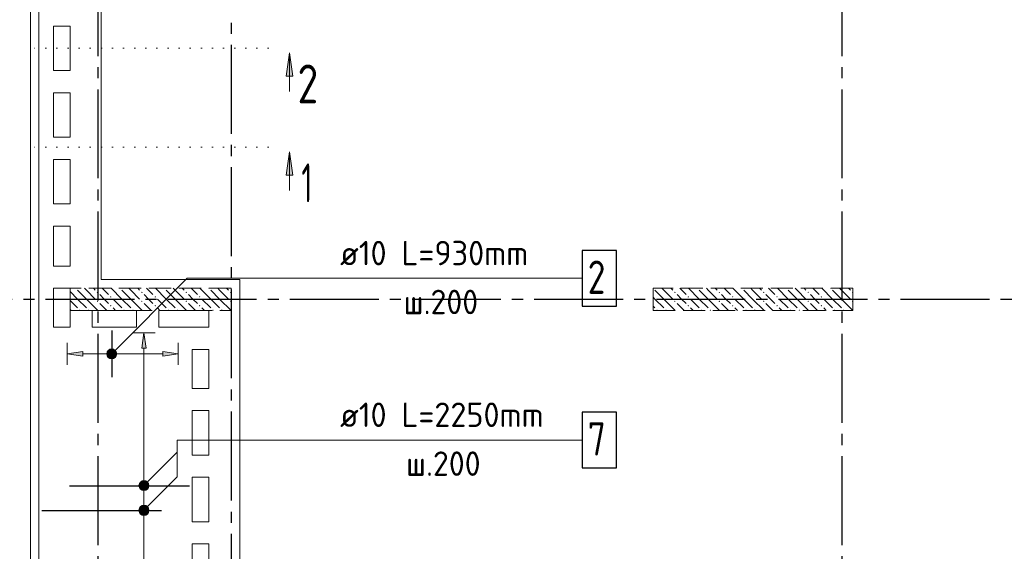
# Model space of a CAD drawing. Header units: millimetres. Extents: x 0 to 43617, y 0 to 59400.
# Tile 17 of 24: x 7221 to 16087, y 36763 to 41547. Entities that reach past the tile are written whole.
import ezdxf

# ---------------------------------------------------------------- set-up
doc = ezdxf.new("R2010")
doc.units = ezdxf.units.MM
for name, pattern in [('______2', [270, 200, -70]), ('______5', [1100, 800, -100, 100, -100]), ('______9', [100, 0, -100])]:
    doc.linetypes.add(name, pattern=pattern)
for name, color, linetype, lineweight in [('Standard', 7, 'Continuous', 25), ('ЖБ Перекрытие верхний уровень', 7, 'Continuous', 35), ('ЖБ Пилон', 7, 'Continuous', 35), ('Оси', 40, '______5', 18), ('Позиционная метка линия выноска', 7, 'Continuous', 13), ('Позиционная метка номер позиции', 7, 'Continuous', 13), ('Сечения символ', 7, 'Continuous', 25)]:
    doc.layers.add(name, color=color, linetype=linetype, lineweight=lineweight)
doc.layers.add('Обрамление П-обр. равн.', color=7, linetype='Continuous', lineweight=25, true_color=0x5f1e0f)
doc.styles.add('ISOCPEUR', font='txt')

msp = doc.modelspace()

# ---------------------------------------------------------------- hatches: boundary and pattern name
at = {"layer": 'ЖБ Пилон', "linetype": 'Continuous', "lineweight": 18, "transparency": 33554687}
for points in [[(7724.310302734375, 39129.99877929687), (7720.953369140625, 39126.64184570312), (7717.596435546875, 39129.99877929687)], [(8124.310302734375, 39129.99877929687), (8120.953369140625, 39126.64184570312), (8117.596435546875, 39129.99877929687)], [(8524.310302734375, 39129.99877929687), (8520.953369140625, 39126.64184570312), (8517.596435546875, 39129.99877929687)], [(8924.310302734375, 39129.99877929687), (8920.953369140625, 39126.64184570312), (8917.596435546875, 39129.99877929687)], [(12924.31030273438, 39129.99877929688), (12923.9990234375, 39129.6875), (12923.9990234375, 39129.99877929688)], [(13324.31030273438, 39129.99877929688), (13320.95336914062, 39126.64184570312), (13317.59643554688, 39129.99877929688)], [(13724.31030273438, 39129.99877929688), (13720.95336914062, 39126.64184570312), (13717.59643554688, 39129.99877929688)], [(14124.31030273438, 39129.99877929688), (14120.95336914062, 39126.64184570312), (14117.59643554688, 39129.99877929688)], [(14524.31030273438, 39129.99877929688), (14520.95336914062, 39126.64184570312), (14517.59643554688, 39129.99877929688)], [(7914.453125, 39093.1396484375), (7920.953369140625, 39099.63989257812), (7927.45361328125, 39093.1396484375), (7920.953369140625, 39086.63330078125)], [(7914.453125, 39013.14086914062), (7920.953369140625, 39019.64111328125), (7927.45361328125, 39013.14086914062), (7920.953369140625, 39006.640625)], [(8034.454345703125, 39053.13110351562), (8040.95458984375, 39059.63745117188), (8047.44873046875, 39053.13110351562), (8040.95458984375, 39046.64306640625)], [(8314.453125, 39093.1396484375), (8320.953369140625, 39099.63989257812), (8327.45361328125, 39093.1396484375), (8320.953369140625, 39086.63330078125)], [(8314.453125, 39013.14086914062), (8320.953369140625, 39019.64111328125), (8327.45361328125, 39013.14086914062), (8320.953369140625, 39006.640625)], [(8434.454345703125, 39053.13110351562), (8440.95458984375, 39059.63745117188), (8447.44873046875, 39053.13110351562), (8440.95458984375, 39046.64306640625)], [(8714.453125, 39093.1396484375), (8720.953369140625, 39099.63989257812), (8727.45361328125, 39093.1396484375), (8720.953369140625, 39086.63330078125)], [(8714.453125, 39013.14086914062), (8720.953369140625, 39019.64111328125), (8727.45361328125, 39013.14086914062), (8720.953369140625, 39006.640625)], [(8834.454345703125, 39053.13110351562), (8840.95458984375, 39059.63745117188), (8847.44873046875, 39053.13110351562), (8840.95458984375, 39046.64306640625)], [(9114.453125, 39093.1396484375), (9120.953369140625, 39099.63989257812), (9123.9990234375, 39096.59423828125), (9123.9990234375, 39089.68181484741), (9120.953369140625, 39086.63330078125)], [(9114.453125, 39013.14086914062), (9120.953369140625, 39019.64111328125), (9123.9990234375, 39016.59545898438), (9123.9990234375, 39009.68627929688), (9120.953369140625, 39006.640625)], [(13114.453125, 39093.1396484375), (13120.95336914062, 39099.63989257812), (13127.45361328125, 39093.1396484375), (13120.95336914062, 39086.63330078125)], [(13114.453125, 39013.14086914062), (13120.95336914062, 39019.64111328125), (13127.45361328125, 39013.14086914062), (13120.95336914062, 39006.640625)], [(13234.45434570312, 39053.13110351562), (13240.95458984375, 39059.63745117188), (13247.44873046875, 39053.13110351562), (13240.95458984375, 39046.64306640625)], [(13514.453125, 39093.1396484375), (13520.95336914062, 39099.63989257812), (13527.45361328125, 39093.1396484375), (13520.95336914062, 39086.63330078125)], [(13514.453125, 39013.14086914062), (13520.95336914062, 39019.64111328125), (13527.45361328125, 39013.14086914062), (13520.95336914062, 39006.640625)], [(13634.45434570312, 39053.13110351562), (13640.95458984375, 39059.63745117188), (13647.44873046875, 39053.13110351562), (13640.95458984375, 39046.64306640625)], [(13914.453125, 39093.1396484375), (13920.95336914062, 39099.63989257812), (13927.45361328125, 39093.1396484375), (13920.95336914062, 39086.63330078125)], [(13914.453125, 39013.14086914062), (13920.95336914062, 39019.64111328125), (13927.45361328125, 39013.14086914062), (13920.95336914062, 39006.640625)], [(14034.45434570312, 39053.13110351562), (14040.95458984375, 39059.63745117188), (14047.44873046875, 39053.13110351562), (14040.95458984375, 39046.64306640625)], [(14314.453125, 39093.1396484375), (14320.95336914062, 39099.63989257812), (14327.45361328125, 39093.1396484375), (14320.95336914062, 39086.63330078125)], [(14314.453125, 39013.14086914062), (14320.95336914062, 39019.64111328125), (14327.45361328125, 39013.14086914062), (14320.95336914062, 39006.640625)], [(14434.45434570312, 39053.13110351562), (14440.95458984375, 39059.63745117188), (14447.44873046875, 39053.13110351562), (14440.95458984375, 39046.64306640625)], [(14714.453125, 39093.1396484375), (14720.95336914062, 39099.63989257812), (14723.9990234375, 39096.59423828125), (14723.9990234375, 39089.68181484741), (14720.95336914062, 39086.63330078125)], [(14714.453125, 39013.14086914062), (14720.95336914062, 39019.64111328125), (14723.9990234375, 39016.59545898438), (14723.9990234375, 39009.68627929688), (14720.95336914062, 39006.640625)], [(7754.45556640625, 38933.14208984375), (7760.94970703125, 38939.63623046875), (7767.449951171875, 38933.14208984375), (7764.306640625, 38929.99877929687), (7757.595925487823, 38929.99877929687)], [(7834.454345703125, 38933.14208984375), (7840.95458984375, 38939.63623046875), (7847.44873046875, 38933.14208984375), (7844.308371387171, 38929.99877929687), (7837.59765625, 38929.99877929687)], [(8034.454345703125, 38973.13842773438), (8040.95458984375, 38979.638671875), (8047.44873046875, 38973.13842773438), (8040.95458984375, 38966.63208007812)], [(8154.45556640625, 38933.14208984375), (8160.94970703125, 38939.63623046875), (8167.449951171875, 38933.14208984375), (8164.306640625, 38929.99877929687), (8157.595925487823, 38929.99877929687)], [(8234.454345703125, 38933.14208984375), (8240.95458984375, 38939.63623046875), (8247.44873046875, 38933.14208984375), (8244.308371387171, 38929.99877929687), (8237.59765625, 38929.99877929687)], [(8434.454345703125, 38973.13842773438), (8440.95458984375, 38979.638671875), (8447.44873046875, 38973.13842773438), (8440.95458984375, 38966.63208007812)], [(8554.45556640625, 38933.14208984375), (8560.94970703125, 38939.63623046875), (8567.449951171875, 38933.14208984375), (8564.306640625, 38929.99877929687), (8557.595925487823, 38929.99877929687)], [(8634.454345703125, 38933.14208984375), (8640.95458984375, 38939.63623046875), (8647.44873046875, 38933.14208984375), (8644.308371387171, 38929.99877929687), (8637.59765625, 38929.99877929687)], [(8834.454345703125, 38973.13842773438), (8840.95458984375, 38979.638671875), (8847.44873046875, 38973.13842773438), (8840.95458984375, 38966.63208007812)], [(8954.45556640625, 38933.14208984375), (8960.94970703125, 38939.63623046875), (8967.449951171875, 38933.14208984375), (8964.306640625, 38929.99877929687), (8957.595925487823, 38929.99877929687)], [(9034.454345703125, 38933.14208984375), (9040.95458984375, 38939.63623046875), (9047.44873046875, 38933.14208984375), (9044.308371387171, 38929.99877929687), (9037.59765625, 38929.99877929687)], [(12954.443359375, 38933.14208984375), (12960.94970703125, 38939.63623046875), (12967.44995117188, 38933.14208984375), (12964.306640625, 38929.99877929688), (12957.58962138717, 38929.99877929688)], [(13034.45434570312, 38933.14208984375), (13040.95458984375, 38939.63623046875), (13047.44873046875, 38933.14208984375), (13044.30837138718, 38929.99877929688), (13037.59765625, 38929.99877929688)], [(13234.45434570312, 38973.13842773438), (13240.95458984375, 38979.638671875), (13247.44873046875, 38973.13842773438), (13240.95458984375, 38966.63208007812)], [(13354.44946289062, 38933.14208984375), (13360.94970703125, 38939.63623046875), (13367.44995117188, 38933.14208984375), (13364.306640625, 38929.99877929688), (13357.5927734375, 38929.99877929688)], [(13434.45434570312, 38933.14208984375), (13440.95458984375, 38939.63623046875), (13447.44873046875, 38933.14208984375), (13444.30837138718, 38929.99877929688), (13437.59765625, 38929.99877929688)], [(13634.45434570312, 38973.13842773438), (13640.95458984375, 38979.638671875), (13647.44873046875, 38973.13842773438), (13640.95458984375, 38966.63208007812)], [(13754.44946289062, 38933.14208984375), (13760.94970703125, 38939.63623046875), (13767.44995117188, 38933.14208984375), (13764.306640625, 38929.99877929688), (13757.5927734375, 38929.99877929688)], [(13834.45434570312, 38933.14208984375), (13840.95458984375, 38939.63623046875), (13847.44873046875, 38933.14208984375), (13844.30837138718, 38929.99877929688), (13837.59765625, 38929.99877929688)], [(14034.45434570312, 38973.13842773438), (14040.95458984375, 38979.638671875), (14047.44873046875, 38973.13842773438), (14040.95458984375, 38966.63208007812)], [(14154.44946289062, 38933.14208984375), (14160.94970703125, 38939.63623046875), (14167.44995117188, 38933.14208984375), (14164.306640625, 38929.99877929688), (14157.5927734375, 38929.99877929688)], [(14234.45434570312, 38933.14208984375), (14240.95458984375, 38939.63623046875), (14247.44873046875, 38933.14208984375), (14244.30837138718, 38929.99877929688), (14237.59765625, 38929.99877929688)], [(14434.45434570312, 38973.13842773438), (14440.95458984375, 38979.638671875), (14447.44873046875, 38973.13842773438), (14440.95458984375, 38966.63208007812)], [(14554.44946289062, 38933.14208984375), (14560.94970703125, 38939.63623046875), (14567.44995117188, 38933.14208984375), (14564.306640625, 38929.99877929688), (14557.5927734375, 38929.99877929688)], [(14634.45434570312, 38933.14208984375), (14640.95458984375, 38939.63623046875), (14647.44873046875, 38933.14208984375), (14644.30837138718, 38929.99877929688), (14637.59765625, 38929.99877929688)]]:
    msp.add_hatch(color=7, dxfattribs=at).paths.add_polyline_path(points, flags=16)
at = {"layer": 'Обрамление П-обр. равн.', "linetype": 'Continuous', "lineweight": 13, "transparency": 33554687}
for points in [[(8360.052490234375, 38590.02075195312), (8340.05126953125, 38730.02319335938), (8320.0439453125, 38590.02075195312)], [(8010.302734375, 38562.5244140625), (8026.495361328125, 38501.318359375), (8026.495361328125, 38578.72314453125)], [(8026.495361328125, 38578.72314453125), (8048.9990234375, 38495.01953125), (8048.9990234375, 38585.02197265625)], [(8026.495361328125, 38578.72314453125), (8026.495361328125, 38501.318359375), (8048.9990234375, 38495.01953125)], [(8048.9990234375, 38585.02197265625), (8048.9990234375, 38495.01953125), (8071.49658203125, 38501.318359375)], [(8048.9990234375, 38585.02197265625), (8071.49658203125, 38501.318359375), (8071.49658203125, 38578.72314453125)], [(8071.49658203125, 38578.72314453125), (8071.49658203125, 38501.318359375), (8087.701416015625, 38517.51708984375)], [(8071.49658203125, 38578.72314453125), (8087.701416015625, 38517.51708984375), (8087.701416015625, 38562.5244140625)], [(8010.302734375, 38517.51708984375), (8010.302734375, 38562.5244140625), (8003.997802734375, 38540.0146484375)], [(8010.302734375, 38562.5244140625), (8010.302734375, 38517.51708984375), (8026.495361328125, 38501.318359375)], [(8087.701416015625, 38562.5244140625), (8087.701416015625, 38517.51708984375), (8093.994140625, 38540.0146484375)], [(8508.99658203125, 38520.02563476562), (8648.9990234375, 38540.0146484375), (8508.99658203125, 38560.01586914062)], [(8295.05615234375, 37130.02319335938), (8385.052490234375, 37130.02319335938), (8378.74755859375, 37152.52075195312)], [(8295.05615234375, 37130.02319335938), (8378.74755859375, 37152.52075195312), (8301.348876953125, 37152.52075195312)], [(8301.348876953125, 37152.52075195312), (8378.74755859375, 37152.52075195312), (8362.554931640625, 37168.71948242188)], [(8301.348876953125, 37152.52075195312), (8362.554931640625, 37168.71948242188), (8317.5537109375, 37168.71948242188)], [(8317.5537109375, 37168.71948242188), (8362.554931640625, 37168.71948242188), (8340.05126953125, 37175.01831054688)], [(8301.348876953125, 37107.51953125), (8385.052490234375, 37130.02319335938), (8295.05615234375, 37130.02319335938)], [(8301.348876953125, 37107.51953125), (8378.74755859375, 37107.51953125), (8385.052490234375, 37130.02319335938)], [(8317.5537109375, 37091.31469726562), (8378.74755859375, 37107.51953125), (8301.348876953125, 37107.51953125)], [(8317.5537109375, 37091.31469726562), (8362.554931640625, 37091.31469726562), (8378.74755859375, 37107.51953125)], [(8362.554931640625, 37091.31469726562), (8317.5537109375, 37091.31469726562), (8340.05126953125, 37085.02197265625)]]:
    msp.add_hatch(color=7, dxfattribs=at).paths.add_polyline_path(points)
msp.add_hatch(color=7, dxfattribs=at).paths.add_polyline_path([(7788.995361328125, 38520.02563476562), (7648.9990234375, 38540.0146484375), (7788.995361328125, 38560.01586914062)], flags=16)
at = {"layer": 'Позиционная метка номер позиции', "linetype": 'Continuous', "lineweight": 13, "transparency": 33554687}
for points in [[(8005.718994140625, 38551.47094726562), (8080.816650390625, 38508.203125), (8017.17529296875, 38571.83837890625)], [(8017.17529296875, 38571.83837890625), (8092.27294921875, 38528.564453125), (8037.542724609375, 38583.29467773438)], [(8017.17529296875, 38571.83837890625), (8080.816650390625, 38508.203125), (8092.27294921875, 38528.564453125)], [(8037.542724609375, 38583.29467773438), (8092.27294921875, 38528.564453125), (8092.27294921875, 38551.47094726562)], [(8037.542724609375, 38583.29467773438), (8092.27294921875, 38551.47094726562), (8060.44921875, 38583.29467773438)], [(8060.44921875, 38583.29467773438), (8092.27294921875, 38551.47094726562), (8080.816650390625, 38571.83837890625)], [(8005.718994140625, 38528.564453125), (8060.44921875, 38496.74072265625), (8005.718994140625, 38551.47094726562)], [(8005.718994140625, 38551.47094726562), (8060.44921875, 38496.74072265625), (8080.816650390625, 38508.203125)], [(8037.542724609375, 38496.74072265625), (8005.718994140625, 38528.564453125), (8017.17529296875, 38508.203125)], [(8005.718994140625, 38528.564453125), (8037.542724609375, 38496.74072265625), (8060.44921875, 38496.74072265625)], [(8296.77734375, 37366.47338867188), (8371.875, 37323.19946289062), (8308.233642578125, 37386.8408203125)], [(8296.77734375, 37343.56689453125), (8351.507568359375, 37311.7431640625), (8296.77734375, 37366.47338867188)], [(8296.77734375, 37366.47338867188), (8351.507568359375, 37311.7431640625), (8371.875, 37323.19946289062)], [(8328.60107421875, 37311.7431640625), (8296.77734375, 37343.56689453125), (8308.233642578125, 37323.19946289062)], [(8296.77734375, 37343.56689453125), (8328.60107421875, 37311.7431640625), (8351.507568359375, 37311.7431640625)], [(8308.233642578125, 37386.8408203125), (8383.331298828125, 37343.56689453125), (8328.60107421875, 37398.29711914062)], [(8308.233642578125, 37386.8408203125), (8371.875, 37323.19946289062), (8383.331298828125, 37343.56689453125)], [(8328.60107421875, 37398.29711914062), (8383.331298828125, 37343.56689453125), (8383.331298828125, 37366.47338867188)], [(8328.60107421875, 37398.29711914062), (8383.331298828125, 37366.47338867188), (8351.507568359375, 37398.29711914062)], [(8351.507568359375, 37398.29711914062), (8383.331298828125, 37366.47338867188), (8371.875, 37386.8408203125)], [(8296.77734375, 37146.47216796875), (8371.875, 37103.1982421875), (8308.233642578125, 37166.83959960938)], [(8308.233642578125, 37166.83959960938), (8383.331298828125, 37123.56567382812), (8328.60107421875, 37178.2958984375)], [(8308.233642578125, 37166.83959960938), (8371.875, 37103.1982421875), (8383.331298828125, 37123.56567382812)], [(8328.60107421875, 37178.2958984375), (8383.331298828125, 37123.56567382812), (8383.331298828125, 37146.47216796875)], [(8328.60107421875, 37178.2958984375), (8383.331298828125, 37146.47216796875), (8351.507568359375, 37178.2958984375)], [(8351.507568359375, 37178.2958984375), (8383.331298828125, 37146.47216796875), (8371.875, 37166.83959960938)], [(8296.77734375, 37123.56567382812), (8351.507568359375, 37091.74194335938), (8296.77734375, 37146.47216796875)], [(8296.77734375, 37146.47216796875), (8351.507568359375, 37091.74194335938), (8371.875, 37103.1982421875)], [(8328.60107421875, 37091.74194335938), (8296.77734375, 37123.56567382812), (8308.233642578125, 37103.1982421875)], [(8296.77734375, 37123.56567382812), (8328.60107421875, 37091.74194335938), (8351.507568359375, 37091.74194335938)]]:
    msp.add_hatch(color=7, dxfattribs=at).paths.add_polyline_path(points)
at = {"layer": 'Сечения символ', "linetype": 'Continuous', "lineweight": 13, "transparency": 33554687}
for points in [[(9620.9716796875, 41039.34326171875), (9650.970458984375, 41249.3408203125), (9680.975341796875, 41039.34326171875)], [(9620.9716796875, 40149.3408203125), (9650.970458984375, 40359.34448242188), (9680.975341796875, 40149.3408203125)]]:
    msp.add_hatch(color=7, dxfattribs=at).paths.add_polyline_path(points, flags=16)

# ---------------------------------------------------------------- linework, layer by layer
at = {"layer": 'Standard', "color": 254, "linetype": 'Continuous', "lineweight": 13, "true_color": 0xc4c4ff, "transparency": 33554687}
msp.add_lwpolyline([(7319.000244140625, 10025.01831054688), (33144.9951171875, 10025.01831054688), (33144.9951171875, 57291.015625), (7319.000244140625, 57291.015625), (7319.000244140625, 10025.01831054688)], dxfattribs=at)
at = {"layer": 'ЖБ Перекрытие верхний уровень', "color": 7, "linetype": 'Continuous', "lineweight": 18, "transparency": 33554687}
for p, q in [((7393.994140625, 57219.9951171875), (7393.994140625, 33070.00122070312)), ((7523.9990234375, 41090.00244140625), (7523.9990234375, 41490.00244140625)), ((7523.9990234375, 41490.00244140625), (7674.005126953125, 41490.00244140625)), ((7674.005126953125, 41490.00244140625), (7674.005126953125, 41090.00244140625)), ((7674.005126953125, 41090.00244140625), (7523.9990234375, 41090.00244140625)), ((7523.9990234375, 40490.00244140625), (7523.9990234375, 40890.00244140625)), ((7523.9990234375, 40890.00244140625), (7674.005126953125, 40890.00244140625)), ((7674.005126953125, 40890.00244140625), (7674.005126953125, 40490.00244140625)), ((7674.005126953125, 40490.00244140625), (7523.9990234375, 40490.00244140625)), ((7523.9990234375, 39890.00244140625), (7523.9990234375, 40290.00244140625)), ((7523.9990234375, 40290.00244140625), (7674.005126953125, 40290.00244140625)), ((7674.005126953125, 40290.00244140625), (7674.005126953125, 39890.00244140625)), ((7674.005126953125, 39890.00244140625), (7523.9990234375, 39890.00244140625)), ((7523.9990234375, 39329.99877929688), (7523.9990234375, 39690.00244140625)), ((7523.9990234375, 39690.00244140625), (7674.005126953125, 39690.00244140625)), ((7674.005126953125, 39690.00244140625), (7674.005126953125, 39329.99877929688)), ((7674.005126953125, 39329.99877929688), (7523.9990234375, 39329.99877929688)), ((7523.9990234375, 38779.99877929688), (7523.9990234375, 39129.99877929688)), ((7523.9990234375, 39129.99877929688), (7674.005126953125, 39129.99877929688)), ((7674.005126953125, 39129.99877929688), (7674.005126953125, 38779.99877929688)), ((7874.005126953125, 38779.99877929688), (7874.005126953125, 38929.99877929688)), ((7874.005126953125, 38929.99877929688), (8274.005126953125, 38929.99877929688)), ((8274.005126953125, 38929.99877929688), (8274.005126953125, 38779.99877929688)), ((8474.005126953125, 38929.99877929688), (8923.9990234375, 38929.99877929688)), ((8474.005126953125, 38779.99877929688), (8474.005126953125, 38929.99877929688)), ((8923.9990234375, 38929.99877929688), (8923.9990234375, 38779.99877929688)), ((7674.005126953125, 38779.99877929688), (7523.9990234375, 38779.99877929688)), ((8274.005126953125, 38779.99877929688), (7874.005126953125, 38779.99877929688)), ((8923.9990234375, 38779.99877929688), (8474.005126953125, 38779.99877929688)), ((8774.005126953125, 38579.99877929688), (8923.9990234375, 38579.99877929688)), ((8774.005126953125, 38229.99877929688), (8774.005126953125, 38579.99877929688)), ((8923.9990234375, 38579.99877929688), (8923.9990234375, 38229.99877929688)), ((8923.9990234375, 38229.99877929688), (8774.005126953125, 38229.99877929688)), ((8774.005126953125, 37629.99877929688), (8774.005126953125, 38029.99877929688)), ((8774.005126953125, 38029.99877929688), (8923.9990234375, 38029.99877929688)), ((8923.9990234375, 38029.99877929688), (8923.9990234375, 37629.99877929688)), ((8923.9990234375, 37629.99877929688), (8774.005126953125, 37629.99877929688)), ((8774.005126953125, 37429.99877929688), (8923.9990234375, 37429.99877929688)), ((8774.005126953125, 37029.99877929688), (8774.005126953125, 37429.99877929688)), ((8923.9990234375, 37429.99877929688), (8923.9990234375, 37029.99877929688)), ((8923.9990234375, 37029.99877929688), (8774.005126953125, 37029.99877929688)), ((8774.005126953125, 36829.99877929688), (8923.9990234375, 36829.99877929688)), ((8774.005126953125, 36429.99877929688), (8774.005126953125, 36829.99877929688)), ((8923.9990234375, 36829.99877929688), (8923.9990234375, 36429.99877929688))]:
    msp.add_line(p, q, dxfattribs=at)
at = {"layer": 'ЖБ Пилон', "color": 253, "linetype": '______2', "lineweight": 13, "true_color": 0xa0a0a0, "transparency": 33554687}
for p, q in [((9123.9990234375, 39129.99877929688), (7674.005126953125, 39129.99877929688)), ((7674.005126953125, 39129.99877929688), (7674.005126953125, 38929.99877929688)), ((9123.9990234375, 38929.99877929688), (9123.9990234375, 39129.99877929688)), ((14723.9990234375, 39129.99877929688), (12923.9990234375, 39129.99877929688)), ((12923.9990234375, 39129.99877929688), (12923.9990234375, 38929.99877929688)), ((14723.9990234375, 38929.99877929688), (14723.9990234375, 39129.99877929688)), ((7674.005126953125, 38929.99877929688), (9123.9990234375, 38929.99877929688)), ((12923.9990234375, 38929.99877929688), (14723.9990234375, 38929.99877929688))]:
    msp.add_line(p, q, dxfattribs=at)
at = {"layer": 'ЖБ Пилон', "color": 9, "linetype": 'Continuous', "lineweight": 18, "true_color": 0xc7c7c7, "transparency": 33554687}
for p, q in [((7740.95458984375, 39113.14086914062), (7820.953369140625, 39033.14208984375)), ((7820.953369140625, 39113.14086914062), (7804.095458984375, 39129.99877929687)), ((7820.953369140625, 39113.14086914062), (7900.9521484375, 39033.14208984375)), ((7884.094238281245, 39129.99877929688), (7900.9521484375, 39113.14086914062)), ((7964.093017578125, 39129.99877929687), (8020.953369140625, 39073.13842773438)), ((8140.95458984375, 39033.14208984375), (8044.088046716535, 39129.99877929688)), ((8140.95458984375, 39113.14086914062), (8220.953369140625, 39033.14208984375)), ((8220.953369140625, 39113.14086914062), (8204.095458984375, 39129.99877929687)), ((8220.953369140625, 39113.14086914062), (8300.9521484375, 39033.14208984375)), ((8284.094238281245, 39129.99877929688), (8300.9521484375, 39113.14086914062)), ((8364.093017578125, 39129.99877929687), (8420.953369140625, 39073.13842773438)), ((8540.95458984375, 39033.14208984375), (8444.088046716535, 39129.99877929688)), ((8540.95458984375, 39113.14086914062), (8620.953369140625, 39033.14208984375)), ((8620.953369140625, 39113.14086914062), (8604.095458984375, 39129.99877929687)), ((8620.953369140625, 39113.14086914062), (8700.9521484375, 39033.14208984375)), ((8684.094238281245, 39129.99877929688), (8700.9521484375, 39113.14086914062)), ((8764.093017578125, 39129.99877929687), (8820.953369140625, 39073.13842773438)), ((8940.95458984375, 39033.14208984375), (8844.088046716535, 39129.99877929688)), ((8940.95458984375, 39113.14086914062), (9020.953369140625, 39033.14208984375)), ((9020.953369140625, 39113.14086914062), (9004.095458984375, 39129.99877929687)), ((9020.953369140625, 39113.14086914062), (9100.9521484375, 39033.14208984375)), ((9084.094238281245, 39129.99877929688), (9100.9521484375, 39113.14086914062)), ((12940.95458984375, 39113.14086914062), (13020.95336914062, 39033.14208984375)), ((13020.95336914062, 39113.14086914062), (13004.09545898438, 39129.99877929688)), ((13020.95336914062, 39113.14086914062), (13100.9521484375, 39033.14208984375)), ((13084.09423828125, 39129.99877929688), (13100.9521484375, 39113.14086914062)), ((13164.09301757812, 39129.99877929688), (13220.95336914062, 39073.13842773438)), ((13340.95458984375, 39033.14208984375), (13244.08804671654, 39129.99877929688)), ((13340.95458984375, 39113.14086914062), (13420.95336914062, 39033.14208984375)), ((13420.95336914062, 39113.14086914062), (13404.09545898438, 39129.99877929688)), ((13420.95336914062, 39113.14086914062), (13500.9521484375, 39033.14208984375)), ((13484.09423828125, 39129.99877929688), (13500.9521484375, 39113.14086914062)), ((13564.09301757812, 39129.99877929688), (13620.95336914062, 39073.13842773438)), ((13740.95458984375, 39033.14208984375), (13644.08804671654, 39129.99877929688)), ((13740.95458984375, 39113.14086914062), (13820.95336914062, 39033.14208984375)), ((13820.95336914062, 39113.14086914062), (13804.09545898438, 39129.99877929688)), ((13820.95336914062, 39113.14086914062), (13900.9521484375, 39033.14208984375)), ((13884.09423828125, 39129.99877929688), (13900.9521484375, 39113.14086914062)), ((13964.09301757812, 39129.99877929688), (14020.95336914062, 39073.13842773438)), ((14140.95458984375, 39033.14208984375), (14044.08804671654, 39129.99877929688)), ((14140.95458984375, 39113.14086914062), (14220.95336914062, 39033.14208984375)), ((14220.95336914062, 39113.14086914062), (14204.09545898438, 39129.99877929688)), ((14220.95336914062, 39113.14086914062), (14300.9521484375, 39033.14208984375)), ((14284.09423828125, 39129.99877929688), (14300.9521484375, 39113.14086914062)), ((14364.09301757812, 39129.99877929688), (14420.95336914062, 39073.13842773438)), ((14540.95458984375, 39033.14208984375), (14444.08804671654, 39129.99877929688)), ((14540.95458984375, 39113.14086914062), (14620.95336914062, 39033.14208984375)), ((14620.95336914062, 39113.14086914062), (14604.09545898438, 39129.99877929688)), ((14620.95336914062, 39113.14086914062), (14700.9521484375, 39033.14208984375)), ((14684.09423828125, 39129.99877929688), (14700.9521484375, 39113.14086914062)), ((7740.95458984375, 39033.14208984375), (7674.005126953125, 39100.0847423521)), ((7674.005126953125, 39020.08567393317), (7740.95458984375, 38953.13110351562)), ((7740.95458984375, 39033.14208984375), (7820.953369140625, 38953.13110351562)), ((7820.953369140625, 39033.14208984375), (7924.0966796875, 38929.99877929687)), ((7980.950927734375, 39033.14208984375), (7940.95458984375, 39073.13842773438)), ((8020.953369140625, 38993.1396484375), (7980.950927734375, 39033.14208984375)), ((8060.94970703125, 39033.14208984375), (8140.95458984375, 38953.13110351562)), ((8140.95458984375, 39033.14208984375), (8220.953369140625, 38953.13110351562)), ((8220.953369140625, 39033.14208984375), (8324.0966796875, 38929.99877929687)), ((8380.950927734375, 39033.14208984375), (8340.95458984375, 39073.13842773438)), ((8420.953369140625, 38993.1396484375), (8380.950927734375, 39033.14208984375)), ((8460.94970703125, 39033.14208984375), (8540.95458984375, 38953.13110351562)), ((8540.95458984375, 39033.14208984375), (8620.953369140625, 38953.13110351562)), ((8620.953369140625, 39033.14208984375), (8724.0966796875, 38929.99877929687)), ((8780.950927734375, 39033.14208984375), (8740.95458984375, 39073.13842773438)), ((8820.953369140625, 38993.1396484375), (8780.950927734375, 39033.14208984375)), ((8860.94970703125, 39033.14208984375), (8940.95458984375, 38953.13110351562)), ((8940.95458984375, 39033.14208984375), (9020.953369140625, 38953.13110351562)), ((9020.953369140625, 39033.14208984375), (9123.9990234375, 38930.09643554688)), ((12940.95458984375, 39033.14208984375), (12923.9990234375, 39050.09593145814)), ((12940.95458984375, 39033.14208984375), (13020.95336914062, 38953.13110351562)), ((13020.95336914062, 39033.14208984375), (13124.0966796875, 38929.99877929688)), ((13180.95092773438, 39033.14208984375), (13140.95458984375, 39073.13842773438)), ((13220.95336914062, 38993.1396484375), (13180.95092773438, 39033.14208984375)), ((13260.94970703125, 39033.14208984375), (13340.95458984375, 38953.13110351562)), ((13340.95458984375, 39033.14208984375), (13420.95336914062, 38953.13110351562)), ((13420.95336914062, 39033.14208984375), (13524.0966796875, 38929.99877929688)), ((13580.95092773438, 39033.14208984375), (13540.95458984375, 39073.13842773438)), ((13620.95336914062, 38993.1396484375), (13580.95092773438, 39033.14208984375)), ((13660.94970703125, 39033.14208984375), (13740.95458984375, 38953.13110351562)), ((13740.95458984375, 39033.14208984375), (13820.95336914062, 38953.13110351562)), ((13820.95336914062, 39033.14208984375), (13924.0966796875, 38929.99877929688)), ((13980.95092773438, 39033.14208984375), (13940.95458984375, 39073.13842773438)), ((14020.95336914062, 38993.1396484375), (13980.95092773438, 39033.14208984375)), ((14060.94970703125, 39033.14208984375), (14140.95458984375, 38953.13110351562)), ((14140.95458984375, 39033.14208984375), (14220.95336914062, 38953.13110351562)), ((14220.95336914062, 39033.14208984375), (14324.0966796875, 38929.99877929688)), ((14380.95092773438, 39033.14208984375), (14340.95458984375, 39073.13842773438)), ((14420.95336914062, 38993.1396484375), (14380.95092773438, 39033.14208984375)), ((14460.94970703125, 39033.14208984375), (14540.95458984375, 38953.13110351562)), ((14540.95458984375, 39033.14208984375), (14620.95336914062, 38953.13110351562)), ((14620.95336914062, 39033.14208984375), (14723.9990234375, 38930.09643554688)), ((7674.005126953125, 38940.07701164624), (7684.08438460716, 38929.99877929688)), ((7940.95458984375, 38993.1396484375), (8004.092247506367, 38929.99877929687)), ((8060.94970703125, 38953.13110351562), (8084.08438460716, 38929.99877929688)), ((8340.95458984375, 38993.1396484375), (8404.092247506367, 38929.99877929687)), ((8460.94970703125, 38953.13110351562), (8484.08438460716, 38929.99877929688)), ((8740.95458984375, 38993.1396484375), (8804.092247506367, 38929.99877929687)), ((8860.94970703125, 38953.13110351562), (8884.08438460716, 38929.99877929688)), ((12923.9990234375, 38970.08796344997), (12940.95458984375, 38953.13110351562)), ((13140.95458984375, 38993.1396484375), (13204.09224750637, 38929.99877929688)), ((13260.94970703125, 38953.13110351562), (13284.08438460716, 38929.99877929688)), ((13540.95458984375, 38993.1396484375), (13604.09224750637, 38929.99877929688)), ((13660.94970703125, 38953.13110351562), (13684.08438460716, 38929.99877929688)), ((13940.95458984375, 38993.1396484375), (14004.09224750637, 38929.99877929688)), ((14060.94970703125, 38953.13110351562), (14084.08438460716, 38929.99877929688)), ((14340.95458984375, 38993.1396484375), (14404.09224750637, 38929.99877929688)), ((14460.94970703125, 38953.13110351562), (14484.08438460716, 38929.99877929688))]:
    msp.add_line(p, q, dxfattribs=at)
at = {"layer": 'Обрамление П-обр. равн.', "color": 7, "linetype": 'Continuous', "lineweight": 13, "transparency": 33554687}
for p, q in [((10085.5224609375, 39220.02563476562), (12127.5146484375, 39220.02563476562)), ((10085.5224609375, 37765.02075195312), (12171.51489257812, 37765.02075195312))]:
    msp.add_line(p, q, dxfattribs=at)
at = {"layer": 'Обрамление П-обр. равн.', "color": 7, "linetype": 'Continuous', "lineweight": 25, "transparency": 33554687}
for p, q in [((8048.9990234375, 38750.01831054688), (8048.9990234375, 38330.02319335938)), ((8748.9990234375, 37350.01831054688), (7669.000244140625, 37350.01831054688)), ((7419.000244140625, 37130.02319335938), (8498.9990234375, 37130.02319335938))]:
    msp.add_line(p, q, dxfattribs=at)
at = {"layer": 'Обрамление П-обр. равн.', "color": 251, "linetype": 'Continuous', "lineweight": 13, "true_color": 0x494949, "transparency": 33554687}
for p, q in [((8340.05126953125, 38730.02319335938), (8240.05126953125, 38730.02319335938)), ((8340.05126953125, 38730.02319335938), (8320.0439453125, 38590.02075195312)), ((8360.052490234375, 38590.02075195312), (8340.05126953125, 38730.02319335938)), ((8340.05126953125, 38730.02319335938), (8440.05126953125, 38730.02319335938)), ((8340.05126953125, 38730.02319335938), (8340.05126953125, 38730.02319335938)), ((7648.9990234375, 38540.0146484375), (7648.9990234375, 38640.0146484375)), ((8048.9990234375, 38585.02197265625), (8048.9990234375, 38585.02197265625)), ((8320.0439453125, 38590.02075195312), (8360.052490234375, 38590.02075195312)), ((8340.05126953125, 37160.01586914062), (8340.05126953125, 38590.02075195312)), ((8648.9990234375, 38540.0146484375), (8648.9990234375, 38640.0146484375)), ((7648.9990234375, 38540.0146484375), (7788.995361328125, 38560.01586914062)), ((7788.995361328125, 38520.02563476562), (7648.9990234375, 38540.0146484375)), ((7648.9990234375, 38540.0146484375), (7648.9990234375, 38440.02685546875)), ((7648.9990234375, 38540.0146484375), (7648.9990234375, 38540.0146484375)), ((7788.995361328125, 38560.01586914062), (7788.995361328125, 38520.02563476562)), ((7788.995361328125, 38540.0146484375), (8019.000244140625, 38540.0146484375)), ((8048.9990234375, 38495.01953125), (8048.9990234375, 38495.01953125)), ((8078.997802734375, 38540.0146484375), (8508.99658203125, 38540.0146484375)), ((8648.9990234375, 38540.0146484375), (8508.99658203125, 38560.01586914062)), ((8508.99658203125, 38560.01586914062), (8508.99658203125, 38520.02563476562)), ((8508.99658203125, 38520.02563476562), (8648.9990234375, 38540.0146484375)), ((8648.9990234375, 38540.0146484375), (8648.9990234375, 38440.02685546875)), ((8648.9990234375, 38540.0146484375), (8648.9990234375, 38540.0146484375)), ((8295.05615234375, 37130.02319335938), (8295.05615234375, 37130.02319335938)), ((8340.05126953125, 32870.01953125), (8340.05126953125, 37100.01831054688)), ((8385.052490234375, 37130.02319335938), (8385.052490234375, 37130.02319335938))]:
    msp.add_line(p, q, dxfattribs=at)
at = {"layer": 'Обрамление П-обр. равн.', "color": 7, "linetype": 'Continuous', "lineweight": 25, "transparency": 33554687}
for points in [[(12285.51635742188, 38970.01953125), (12595.51391601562, 38970.01953125), (12595.51391601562, 39470.01953125), (12285.51635742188, 39470.01953125), (12285.51635742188, 38970.01953125)], [(12285.51635742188, 37515.02075195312), (12595.51391601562, 37515.02075195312), (12595.51391601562, 38015.02075195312), (12285.51635742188, 38015.02075195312), (12285.51635742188, 37515.02075195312)]]:
    msp.add_lwpolyline(points, dxfattribs=at)
at = {"layer": 'Обрамление П-обр. равн.', "color": 251, "linetype": 'Continuous', "lineweight": 13, "true_color": 0x494949, "transparency": 33554687}
for centre in [(8048.9990234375, 38540.0146484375), (8340.05126953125, 37130.02319335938)]:
    msp.add_circle(centre, 45.00000039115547, dxfattribs=at)
at = {"layer": 'Оси', "color": 8, "linetype": '______5', "lineweight": -3, "transparency": 33554687}
for p, q in [((9123.9990234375, 57820.01342773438), (9123.9990234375, 7100.018310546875)), ((7923.9990234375, 57420.01342773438), (7923.9990234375, 7100.018310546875)), ((14623.9990234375, 57420.01342773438), (14623.9990234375, 7100.018310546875)), ((22553.99169921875, 39030.02319335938), (4600, 39030.02319335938))]:
    msp.add_line(p, q, dxfattribs=at)
at = {"layer": 'Позиционная метка линия выноска', "color": 251, "linetype": 'Continuous', "lineweight": 13, "true_color": 0x494949, "transparency": 33554687}
msp.add_lwpolyline([(9203.997802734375, 57170.01953125), (9203.997802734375, 53290.02075195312), (7954.00390625, 53290.02075195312), (7954.00390625, 49730.01708984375), (9203.997802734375, 49730.01708984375), (9203.997802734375, 42770.01953125), (7954.00390625, 42770.01953125), (7954.00390625, 39210.02197265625), (9203.997802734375, 39210.02197265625), (9203.997802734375, 32250.01831054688), (7954.00390625, 32250.01831054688), (7954.00390625, 29310.02197265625), (9203.997802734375, 29310.02197265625), (9203.997802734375, 22590.02075195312), (7954.00390625, 22590.02075195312), (7954.00390625, 21275.01831054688)], dxfattribs=at)
at = {"layer": 'Позиционная метка номер позиции', "color": 7, "linetype": 'Continuous', "lineweight": 13, "transparency": 33554687}
for p, q in [((8017.17529296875, 38571.83837890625), (8017.17529296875, 38571.83837890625)), ((8080.816650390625, 38571.83837890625), (8080.816650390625, 38571.83837890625)), ((8017.17529296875, 38508.203125), (8017.17529296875, 38508.203125)), ((8080.816650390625, 38508.203125), (8080.816650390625, 38508.203125)), ((8308.233642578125, 37386.8408203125), (8308.233642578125, 37386.8408203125)), ((8371.875, 37386.8408203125), (8371.875, 37386.8408203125)), ((8308.233642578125, 37323.19946289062), (8308.233642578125, 37323.19946289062)), ((8371.875, 37323.19946289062), (8371.875, 37323.19946289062)), ((8308.233642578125, 37166.83959960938), (8308.233642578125, 37166.83959960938)), ((8371.875, 37166.83959960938), (8371.875, 37166.83959960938)), ((8308.233642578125, 37103.1982421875), (8308.233642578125, 37103.1982421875)), ((8371.875, 37103.1982421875), (8371.875, 37103.1982421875))]:
    msp.add_line(p, q, dxfattribs=at)
for points in [[(8048.9990234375, 38540.0146484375), (8728.997802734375, 39220.02563476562), (12285.51635742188, 39220.02563476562)], [(8340.05126953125, 37135.02197265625), (8640.05126953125, 37435.02197265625), (8640.05126953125, 37765.02075195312), (12285.51635742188, 37765.02075195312)], [(8340.05126953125, 37355.01708984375), (8640.05126953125, 37655.01708984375), (8640.05126953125, 37765.02075195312), (12285.51635742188, 37765.02075195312)]]:
    msp.add_lwpolyline(points, dxfattribs=at)
for centre in [(8048.9990234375, 38540.0146484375), (8340.05126953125, 37355.01708984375), (8340.05126953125, 37135.02197265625)]:
    msp.add_circle(centre, 45.00000039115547, dxfattribs=at)
at = {"layer": 'Сечения символ', "color": 7, "linetype": '______9', "lineweight": 13, "transparency": 33554687}
for p, q in [((9457.6904296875, 41291.14990234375), (7317.169189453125, 41291.14990234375)), ((9457.6904296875, 40401.14135742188), (7317.169189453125, 40401.14135742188))]:
    msp.add_line(p, q, dxfattribs=at)
at = {"layer": 'Сечения символ', "color": 7, "linetype": 'Continuous', "lineweight": 13, "transparency": 33554687}
for p, q in [((9620.9716796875, 41039.34326171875), (9650.970458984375, 41249.3408203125)), ((9650.970458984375, 41249.3408203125), (9650.970458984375, 40901.82495117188)), ((9650.970458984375, 41249.3408203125), (9650.970458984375, 41249.3408203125)), ((9650.970458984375, 41249.3408203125), (9650.970458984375, 41249.3408203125)), ((9650.970458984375, 41249.3408203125), (9650.970458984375, 41249.3408203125)), ((9650.970458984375, 41249.3408203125), (9680.975341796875, 41039.34326171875)), ((9680.975341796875, 41039.34326171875), (9620.9716796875, 41039.34326171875)), ((9650.970458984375, 41039.34326171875), (9650.970458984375, 41024.34692382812)), ((9620.9716796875, 40149.3408203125), (9650.970458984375, 40359.34448242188)), ((9650.970458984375, 40359.34448242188), (9650.970458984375, 40011.82250976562)), ((9650.970458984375, 40359.34448242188), (9650.970458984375, 40359.34448242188)), ((9650.970458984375, 40359.34448242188), (9650.970458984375, 40359.34448242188)), ((9650.970458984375, 40359.34448242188), (9650.970458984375, 40359.34448242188)), ((9650.970458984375, 40359.34448242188), (9680.975341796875, 40149.3408203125)), ((9680.975341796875, 40149.3408203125), (9620.9716796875, 40149.3408203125)), ((9650.970458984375, 40149.3408203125), (9650.970458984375, 40134.33837890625))]:
    msp.add_line(p, q, dxfattribs=at)

# ---------------------------------------------------------------- texts
at = {"layer": 'Обрамление П-обр. равн.', "color": 7, "linetype": 'Continuous', "lineweight": 13, "transparency": 33554687, "attachment_point": 7, "style": 'ISOCPEUR'}
for s, insert, char_height, width in [('\\W0.96;ø10 L=930mm ', (10105.517578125, 39337.353515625), 220.0000047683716, 1996.291097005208), ('\\W0.78;2', (12335.51635742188, 39080.01708984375), 300, 326.406521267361), ('\\W0.95;ш.200 ', (10677.52075195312, 38897.35717773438), 220.0000047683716, 962.1224752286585), ('\\W0.96;ø10 L=2250mm ', (10105.517578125, 37882.35473632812), 220.0000047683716, 2150.516344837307), ('\\W0.78;7', (12335.51635742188, 37625.0244140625), 300, 326.406521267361), ('\\W0.95;ш.200 ', (10699.52392578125, 37442.35229492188), 220.0000047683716, 962.1224752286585)]:
    msp.add_mtext(s, dxfattribs=dict(at, insert=insert, char_height=char_height, width=width))
at = {"layer": 'Сечения символ', "color": 7, "linetype": 'Continuous', "lineweight": 35, "transparency": 33554687, "char_height": 350, "attachment_point": 7, "style": 'ISOCPEUR'}
for s, insert, width in [('\\W0.78;2', (9722.37548828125, 40794.34814453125), 380.7996961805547), ('\\W0.56;1', (9757.379150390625, 39904.345703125), 272.2127278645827)]:
    msp.add_mtext(s, dxfattribs=dict(at, insert=insert, width=width))

doc.saveas('drawing.dxf')
